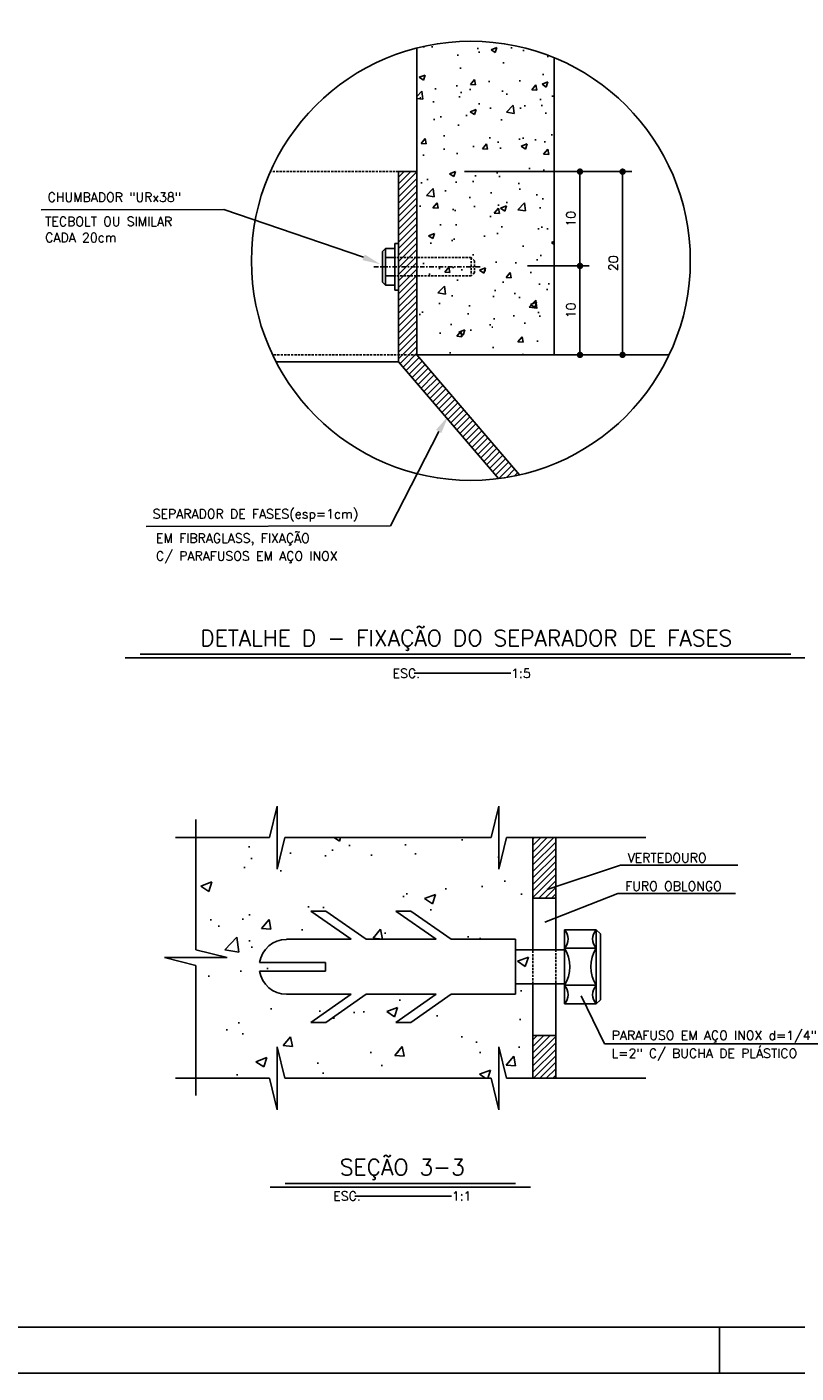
# Model space of a CAD drawing. Extents: x -11351 to -7146, y -6418 to -3448.
# Tile 2 of 10: x -9753 to -8912, y -6418 to -4948. Entities that reach past the tile are written whole.
import ezdxf
from ezdxf.enums import TextEntityAlignment as Align

# ---------------------------------------------------------------- set-up
doc = ezdxf.new("R2010")
doc.units = 0
doc.header["$LTSCALE"] = 10
doc.header["$MEASUREMENT"] = 0
doc.linetypes.add('DASHDOT', pattern=[1, 0.5, -0.25, 0, -0.25])
doc.linetypes.add('HIDDEN', pattern=[0.375, 0.25, -0.125])
doc.layers.get('0').update_dxf_attribs({"linetype": 'CONTINUOUS'})
doc.layers.get('DEFPOINTS').update_dxf_attribs({"linetype": 'CONTINUOUS'})
for name, color, linetype in [('PADRÃO', 5, 'CONTINUOUS'), ('PIT1', 1, 'CONTINUOUS'), ('TEXTO', 2, 'CONTINUOUS')]:
    doc.layers.add(name, color=color, linetype=linetype)
doc.styles.add('ROMAND', font='ROMANS.SHX', dxfattribs={"oblique": 15, "height": 800})
doc.styles.add('ROMANS', font='romans.shx')
doc.dimstyles.new('DIM5', dxfattribs={"dimscale": 0, "dimtxt": 10, "dimasz": 7, "dimexe": 10, "dimexo": 30, "dimgap": 5, "dimtad": 1, "dimdec": 0, "dimlfac": 0.2, "dimzin": 0, "dimdsep": 46, "dimtxsty": 'ROMANS', "dimblk": 'DOT', "dimblk1": 'DOT', "dimblk2": 'DOT', "dimsah": 1, "dimcen": 0, "dimclrd": 6, "dimclre": 6, "dimclrt": 2, "dimadec": 0, "dimazin": 0, "dimtfac": 1e-07, "dimtdec": 0, "dimtix": 1, "dimtmove": 2, "dimatfit": 3, "dimldrblk": 'DOT', "dimfxl": 0, "dimtolj": 1, "dimtzin": 0, "dimarcsym": 0})

# ---------------------------------------------------------------- blocks, each defined once
blk = doc.blocks.new('DOT')
at = {"color": 0, "linetype": 'ByBlock'}
blk.add_line((-0.5, 0), (-1, 0), dxfattribs=at)
at = {"color": 0, "linetype": 'ByBlock', "const_width": 0.5}
blk.add_lwpolyline([(-0.25, 0, 1), (0.25, 0, 1)], format="xyb", close=True, dxfattribs=at)
blk = doc.blocks.new('*D56')
at = {"color": 9, "lineweight": -2}
for p, q in [((-9174.5, -5106.1), (-9092, -5106.1)), ((-9102, -5299.1), (-9102, -5113.1)), ((-9174.5, -5306.1), (-9092, -5306.1))]:
    blk.add_line(p, q, dxfattribs=at)
at = {"layer": 'DEFPOINTS', "color": 0}
for p in [(-9204.5, -5106.1), (-9102, -5106.1), (-9204.5, -5306.1)]:
    blk.add_point(p, dxfattribs=at)
at = {"color": 9, "lineweight": -2, "xscale": 7, "yscale": 7, "zscale": 7}
for p, rotation in [((-9102, -5106.1), 90), ((-9102, -5306.1), 270)]:
    blk.add_blockref('DOT', p, dxfattribs=dict(at, rotation=rotation))
at = {"color": 3, "insert": (-9112, -5206.1), "char_height": 10, "attachment_point": 5, "rotation": 90, "style": 'ROMANS'}
blk.add_mtext('\\A1;20', dxfattribs=at)
blk = doc.blocks.new('_DOT')
at = {"color": 0, "linetype": 'ByBlock'}
blk.add_line((-0.5, 0), (-1, 0), dxfattribs=at)
at = {"color": 0, "linetype": 'ByBlock', "const_width": 0.5}
blk.add_lwpolyline([(-0.25, 0, 1), (0.25, 0, 1)], format="xyb", close=True, dxfattribs=at)
blk = doc.blocks.new('*D57')
at = {"color": 9, "lineweight": -2}
for p, q in [((-9206, -5209), (-9138.5, -5209)), ((-9148.5, -5299.1), (-9148.5, -5216)), ((-9274.5, -5306.1), (-9138.5, -5306.1))]:
    blk.add_line(p, q, dxfattribs=at)
at = {"layer": 'DEFPOINTS', "color": 0}
for p in [(-9236, -5209), (-9148.5, -5209), (-9304.5, -5306.1)]:
    blk.add_point(p, dxfattribs=at)
at = {"color": 9, "lineweight": -2, "xscale": 7, "yscale": 7, "zscale": 7}
for p, rotation in [((-9148.5, -5209), 90), ((-9148.5, -5306.1), 270)]:
    blk.add_blockref('DOT', p, dxfattribs=dict(at, rotation=rotation))
at = {"color": 3, "insert": (-9158.5, -5257.6), "char_height": 10, "attachment_point": 5, "rotation": 90, "style": 'ROMANS'}
blk.add_mtext('\\A1;10', dxfattribs=at)
blk = doc.blocks.new('*D58')
at = {"color": 9, "lineweight": -2}
for p, q in [((-9274.5, -5106.1), (-9138.5, -5106.1)), ((-9148.5, -5202), (-9148.5, -5113.1)), ((-9206, -5209), (-9138.5, -5209))]:
    blk.add_line(p, q, dxfattribs=at)
at = {"layer": 'DEFPOINTS', "color": 0}
for p in [(-9304.5, -5106.1), (-9148.5, -5106.1), (-9236, -5209)]:
    blk.add_point(p, dxfattribs=at)
at = {"color": 9, "lineweight": -2, "xscale": 7, "yscale": 7, "zscale": 7}
for p, rotation in [((-9148.5, -5106.1), 90), ((-9148.5, -5209), 270)]:
    blk.add_blockref('DOT', p, dxfattribs=dict(at, rotation=rotation))
at = {"color": 3, "insert": (-9158.5, -5157.6), "char_height": 10, "attachment_point": 5, "rotation": 90, "style": 'ROMANS'}
blk.add_mtext('\\A1;10', dxfattribs=at)

msp = doc.modelspace()

# ---------------------------------------------------------------- hatches: boundary and pattern name
at = {"linetype": 'Continuous'}
h = msp.add_hatch(dxfattribs=at)
h.set_pattern_fill('AR-CONC', color=9, scale=9.333333, style=0)
h.set_pattern_definition([(50, (-58270, -8943.354), (66.944284, -5.856866), [7, -77]), (355, (-58270, -8943.354), (-12.95012, 70.2046), [5.6, -61.6]), (100.4514, (-58264.424, -8943.84), (53.99421, 64.34769), [5.94908, -65.43993]), (46.1842, (-58270, -8924.69), (99.60916, -15.44844), [10.5, -115.5]), (96.6356, (-58261.7, -8925.97), (87.23519, 90.91767), [8.92363, -98.15988]), (351.1842, (-58270, -8924.69), (87.23511, 90.91774), [8.4, -92.4]), (21, (-58260.67, -8929.354), (55.711325, -37.577763), [7, -77]), (326, (-58260.67, -8929.354), (22.70943, 67.68067), [5.6, -61.6]), (71.4514, (-58256.026, -8932.485), (78.42078, 30.10285), [5.94908, -65.43993]), (37.5, (-58270.002, -8943.354), (1.13492, 31.070093), [0, -60.853333, 0, -62.533333, 0, -61.833333]), (7.5, (-58270.002, -8943.354), (24.553157, 36.81176), [0, -35.653333, 0, -59.453333, 0, -23.566667]), (327.5, (-58290.816, -8943.354), (49.823427, -2.105121), [0, -23.333333, 0, -72.8, 0, -96.6]), (317.5, (-58300.15, -8943.354), (54.43071, 9.34313), [0, -30.333333, 0, -48.346667, 0, -68.6])])
h.paths.add_polyline_path([(-9176.7, -4981.6, 0.160861), (-9326.7, -4971), (-9326.7, -5199.9), (-9267.3, -5199.9), (-9263.6, -5203.6), (-9263.6, -5216.2), (-9267.3, -5219.9), (-9326.7, -5219.9), (-9326.7, -5306.1), (-9176.7, -5306.1)])
h.paths.add_polyline_path([(-9267.3, -5209.9), (-9267.3, -5199.9), (-9326.7, -5199.9), (-9326.7, -5209.9)], flags=17)
h.paths.add_polyline_path([(-9326.7, -5209.9), (-9326.7, -5219.9), (-9267.3, -5219.9), (-9267.3, -5209.9)], flags=17)
h = msp.add_hatch(dxfattribs=at)
h.set_pattern_fill('ANSI31', color=9, scale=40, style=0)
h.set_pattern_definition([(45, (-58270.002, -8943.3536), (-3.5355339, 3.5355339), [])])
h.paths.add_polyline_path([(-9326.7, -5106.1), (-9346.7, -5106.1), (-9346.7, -5199.9), (-9326.7, -5199.9)])
h.paths.add_polyline_path([(-9326.7, -5199.9), (-9346.7, -5199.9), (-9346.7, -5209.9), (-9326.7, -5209.9)])
h.paths.add_polyline_path([(-9326.7, -5209.9), (-9346.7, -5209.9), (-9346.7, -5219.9), (-9326.7, -5219.9)])
h.paths.add_polyline_path([(-9326.7, -5219.9), (-9346.7, -5219.9), (-9346.7, -5306.1), (-9326.7, -5306.1)])
h.paths.add_polyline_path([(-9326.7, -5306.1), (-9346.7, -5306.1), (-9346.7, -5313.6), (-9237.6, -5441.2, 0.024284), (-9214.7, -5437.2)])
h = msp.add_hatch(dxfattribs=at)
h.set_pattern_fill('AR-CONC', color=9, scale=17, style=0)
h.set_pattern_definition([(50, (-17882.4, -4695.44), (121.9342, -10.6679), [12.75, -140.25]), (355, (-17882.4, -4695.44), (-23.5877, 127.8727), [10.2, -112.2]), (100.4514, (-17872.24, -4696.33), (98.3466, 117.2047), [10.8358, -119.1942]), (46.1842, (-17882.4, -4661.44), (181.431, -28.1382), [19.125, -210.375]), (96.6356, (-17867.28, -4663.78), (158.8927, 165.6), [16.2537, -178.7912]), (351.1842, (-17882.4, -4661.44), (158.8925, 165.6), [15.3, -168.3]), (21, (-17865.4, -4669.94), (101.4742, -68.4452), [12.75, -140.25]), (326, (-17865.4, -4669.94), (41.3636, 123.2755), [10.2, -112.2]), (71.4514, (-17856.94, -4675.64), (142.8378, 54.8302), [10.8358, -119.1942]), (37.5, (-17882.397, -4695.437), (2.06718, 56.59196), [0, -110.84, 0, -113.9, 0, -112.625]), (7.5, (-17882.4, -4695.437), (44.72182, 67.05), [0, -64.94, 0, -108.29, 0, -42.925]), (327.5, (-17920.307, -4695.437), (90.74981, -3.83433), [0, -42.5, 0, -132.6, 0, -175.95]), (317.5, (-17937.31, -4695.44), (99.14165, 17.01785), [0, -55.25, 0, -88.06, 0, -124.95])])
h.paths.add_polyline_path([(-9349.8, -5913.4), (-9333.4, -5913.4), (-9289.4, -5944), (-9219, -5944), (-9219, -5955.4), (-9199.9, -5955.4), (-9199.9, -5899.1), (-9199.9, -5833.1), (-9228.8, -5833.1), (-9237.2, -5867.4), (-9237.2, -5798.9), (-9245.7, -5833.1), (-9470.8, -5833.1), (-9479.2, -5867.4), (-9479.2, -5798.9), (-9487.7, -5833.1), (-9568, -5833.1), (-9568, -5955.6), (-9533.8, -5964), (-9602.3, -5964), (-9568, -5972.5), (-9568, -6095.8), (-9487.7, -6095.8), (-9479.2, -6130.1), (-9479.2, -6061.6), (-9470.8, -6095.8), (-9245.7, -6095.8), (-9237.2, -6130.1), (-9237.2, -6061.6), (-9228.8, -6095.8), (-9199.9, -6095.8), (-9199.9, -6049.1), (-9199.9, -5992.7), (-9219, -5992.7), (-9219, -6004.1), (-9289.4, -6004.1), (-9333.4, -6034.8), (-9349.8, -6034.8), (-9305.8, -6004.1), (-9382.1, -6004.1), (-9426.2, -6034.8), (-9442.6, -6034.8), (-9398.5, -6004.1), (-9469, -6004.1, -0.369407), (-9498.7, -5978.7), (-9426.7, -5978.7), (-9426.7, -5969.4), (-9498.7, -5969.4, -0.369407), (-9469, -5944), (-9398.5, -5944), (-9442.6, -5913.4), (-9426.2, -5913.4), (-9382.1, -5944), (-9305.8, -5944)])
h.paths.add_polyline_path([(-9199.9, -5955.4), (-9219, -5955.4), (-9219, -5992.7), (-9199.9, -5992.7)], flags=17)
h = msp.add_hatch(dxfattribs=at)
h.set_pattern_fill('ANSI31', color=9, scale=40, style=0)
h.set_pattern_definition([(45, (-17882.397, -4695.4367), (-3.535534, 3.535534), [])])
h.paths.add_polyline_path([(-9199.9, -5899.1), (-9174.9, -5899.1), (-9174.9, -5833.1), (-9199.9, -5833.1)])
h.paths.add_polyline_path([(-9174.9, -6049.1), (-9199.9, -6049.1), (-9199.9, -6095.8), (-9174.9, -6095.8)])

# ---------------------------------------------------------------- linework, layer by layer
at = {"color": 5}
for p, q in [((-9326.7, -4971), (-9326.7, -5306.1)), ((-9176.7, -4981.6), (-9176.7, -5306.1)), ((-9176.7, -5306.1), (-9326.7, -5306.1))]:
    msp.add_line(p, q, dxfattribs=at)
at = {"color": 7, "linetype": 'HIDDEN'}
for p, q in [((-9346.7, -5106.1), (-9486.8, -5106.1)), ((-9267.3, -5199.9), (-9350.8, -5199.9)), ((-9267.3, -5199.9), (-9267.3, -5219.9)), ((-9263.6, -5203.6), (-9267.3, -5199.9)), ((-9263.6, -5216.2), (-9267.3, -5219.9)), ((-9263.6, -5203.6), (-9263.6, -5216.2)), ((-9267.3, -5219.9), (-9350.8, -5219.9)), ((-9326.7, -5306.1), (-9484.3, -5306.1)), ((-9199.9, -5992.7), (-9199.9, -5955.4)), ((-9174.9, -5955.4), (-9174.9, -5992.7))]:
    msp.add_line(p, q, dxfattribs=at)
at = {"color": 3}
for p, q in [((-9346.7, -5106.1), (-9346.7, -5313.6)), ((-9326.7, -5106.1), (-9346.7, -5106.1)), ((-9237.6, -5441.2), (-9346.7, -5313.6)), ((-9214.7, -5437.2), (-9326.7, -5306.1)), ((-9199.9, -5899.1), (-9199.9, -5955.4)), ((-9174.9, -5899.1), (-9174.9, -5955.4)), ((-9199.9, -5992.7), (-9199.9, -6049.1)), ((-9174.9, -5992.7), (-9174.9, -6049.1))]:
    msp.add_line(p, q, dxfattribs=at)
at = {"color": 2}
for p, q in [((-9350.8, -5184.5), (-9350.8, -5235.3)), ((-9350.8, -5184.5), (-9346.7, -5184.5)), ((-9361.1, -5189.9), (-9364.3, -5193.1)), ((-9364.3, -5193.1), (-9364.3, -5226.7)), ((-9350.8, -5189.9), (-9361.1, -5189.9)), ((-9361.1, -5189.9), (-9361.1, -5229.9)), ((-9361.1, -5229.9), (-9364.3, -5226.7)), ((-9361.1, -5229.9), (-9350.8, -5229.9)), ((-9350.8, -5235.3), (-9346.7, -5235.3)), ((-9398.5, -5944), (-9442.6, -5913.4)), ((-9426.2, -5913.4), (-9442.6, -5913.4)), ((-9382.1, -5944), (-9426.2, -5913.4)), ((-9333.4, -5913.4), (-9349.8, -5913.4)), ((-9305.8, -5944), (-9349.8, -5913.4)), ((-9289.4, -5944), (-9333.4, -5913.4)), ((-9130.7, -5933.6), (-9165.5, -5933.6)), ((-9165.5, -5933.6), (-9165.5, -6014.6)), ((-9130.7, -5933.6), (-9130.7, -6014.6)), ((-9130.7, -5933.6), (-9126.2, -5938.1)), ((-9398.5, -5944), (-9469, -5944)), ((-9305.8, -5944), (-9382.1, -5944)), ((-9219, -5944), (-9289.4, -5944)), ((-9219, -5944), (-9219, -6004.1)), ((-9126.2, -5938.1), (-9126.2, -6010.1)), ((-9165.5, -5955.4), (-9219, -5955.4)), ((-9130.7, -5953.8), (-9165.5, -5953.8)), ((-9498.7, -5969.4), (-9426.7, -5969.4)), ((-9498.7, -5978.7), (-9426.7, -5978.7)), ((-9426.7, -5969.4), (-9426.7, -5978.7)), ((-9165.5, -5992.7), (-9219, -5992.7)), ((-9130.7, -5994.3), (-9165.5, -5994.3)), ((-9398.5, -6004.1), (-9469, -6004.1)), ((-9398.5, -6004.1), (-9442.6, -6034.8)), ((-9382.1, -6004.1), (-9426.2, -6034.8)), ((-9305.8, -6004.1), (-9382.1, -6004.1)), ((-9305.8, -6004.1), (-9349.8, -6034.8)), ((-9289.4, -6004.1), (-9333.4, -6034.8)), ((-9219, -6004.1), (-9289.4, -6004.1)), ((-9130.7, -6014.6), (-9126.2, -6010.1)), ((-9130.7, -6014.6), (-9165.5, -6014.6)), ((-9426.2, -6034.8), (-9442.6, -6034.8)), ((-9333.4, -6034.8), (-9349.8, -6034.8))]:
    msp.add_line(p, q, dxfattribs=at)
at = {"color": 7}
for p, q in [((-9350.8, -5199.9), (-9361.1, -5199.9)), ((-9350.8, -5219.9), (-9361.1, -5219.9)), ((-9346.7, -5313.6), (-9480.6, -5313.6)), ((-9051.1, -5306.1), (-9176.7, -5306.1))]:
    msp.add_line(p, q, dxfattribs=at)
at = {"color": 9, "linetype": 'DASHDOT'}
msp.add_line((-9373.7, -5209.9), (-9254.1, -5209.9), dxfattribs=at)
at = {"color": 9}
for p, q in [((-9479.2, -5798.9), (-9487.7, -5833.1)), ((-9479.2, -5798.9), (-9479.2, -5867.4)), ((-9237.2, -5798.9), (-9245.7, -5833.1)), ((-9237.2, -5798.9), (-9237.2, -5867.4)), ((-9568, -5813.4), (-9568, -5955.6)), ((-9487.7, -5833.1), (-9590.4, -5833.1)), ((-9479.2, -5867.4), (-9470.8, -5833.1)), ((-9245.7, -5833.1), (-9470.8, -5833.1)), ((-9237.2, -5867.4), (-9228.8, -5833.1)), ((-9076.7, -5833.1), (-9228.8, -5833.1)), ((-9104.3, -5863.1), (-9184.3, -5889.7)), ((-8975.9, -5863.1), (-9104.3, -5863.1)), ((-9107, -5894), (-9186.9, -5925.2)), ((-8978.5, -5894), (-9107, -5894)), ((-9602.3, -5964), (-9568, -5972.5)), ((-9533.8, -5964), (-9602.3, -5964)), ((-9533.8, -5964), (-9568, -5955.6)), ((-9568, -5972.5), (-9568, -6114.7)), ((-9121.8, -6058.3), (-9147.1, -6005.9)), ((-9479.2, -6130.1), (-9479.2, -6061.6)), ((-9479.2, -6061.6), (-9470.8, -6095.8)), ((-9237.2, -6130.1), (-9237.2, -6061.6)), ((-9237.2, -6061.6), (-9228.8, -6095.8)), ((-8858.8, -6058.3), (-9121.8, -6058.3)), ((-9487.7, -6095.8), (-9590.4, -6095.8)), ((-9479.2, -6130.1), (-9487.7, -6095.8)), ((-9245.7, -6095.8), (-9470.8, -6095.8)), ((-9237.2, -6130.1), (-9245.7, -6095.8)), ((-9076.7, -6095.8), (-9228.8, -6095.8))]:
    msp.add_line(p, q, dxfattribs=at)
at = {"color": 4}
for p, q in [((-9199.9, -5899.1), (-9199.9, -5833.1)), ((-9174.9, -5899.1), (-9174.9, -5833.1)), ((-9174.9, -5899.1), (-9199.9, -5899.1)), ((-9174.9, -6049.1), (-9199.9, -6049.1)), ((-9199.9, -6049.1), (-9199.9, -6095.8)), ((-9174.9, -6049.1), (-9174.9, -6095.8))]:
    msp.add_line(p, q, dxfattribs=at)
at = {"color": 9, "linetype": 'Continuous'}
msp.add_circle((-9267.7, -5203.4), 239.7, dxfattribs=at)
at = {"color": 3}
for centre, radius, start, end in [((-9176.4, -5943.7), 14.9, 317.0789, 42.9211), ((-9119.8, -5943.7), 14.9, 137.0789, 222.9211), ((-9197.7, -5974.1), 38, 327.807, 32.193), ((-9098.5, -5974.1), 38, 147.807, 212.193), ((-9176.4, -6004.5), 14.9, 317.0789, 42.9211), ((-9119.8, -6004.5), 14.9, 137.0789, 222.9211)]:
    msp.add_arc(centre, radius, start, end, dxfattribs=at)
at = {"color": 2}
for start, end in [(90, 171.0983), (188.9017, 270)]:
    msp.add_arc((-9469, -5974.1), 30, start, end, dxfattribs=at)
at = {"layer": 'PADRÃO', "color": 2}
msp.add_line((-8996, -6417.6), (-8996, -6367.6), dxfattribs=at)
msp.add_lwpolyline([(-11351, -3447.6), (-11351, -6417.6), (-7146, -6417.6), (-7146, -3447.6), (-11351, -3447.6)], dxfattribs=at)
at = {"layer": 'PADRÃO', "color": 1}
msp.add_lwpolyline([(-11226, -6367.6), (-7196, -6367.6), (-7196, -3497.6), (-11226, -3497.6)], close=True, dxfattribs=at)
at = {"layer": 'PIT1', "color": 9}
for p, q in [((-9537.6, -5147.3), (-9737.3, -5147.8)), ((-9384.9, -5199.6), (-9537.6, -5147.3)), ((-9302.8, -5389.7), (-9355.5, -5492.8)), ((-9355.5, -5492.8), (-9622.5, -5493.5))]:
    msp.add_line(p, q, dxfattribs=at)
for points in [[(-9386.1, -5202.7), (-9366.4, -5207.2), (-9383.6, -5196.5)], [(-9300, -5391.4), (-9292.3, -5372.7), (-9305.7, -5387.9)]]:
    msp.add_solid(points, dxfattribs=at)
at = {"layer": 'TEXTO', "color": 7, "ltscale": 0.3}
for p, q in [((-9645.5, -5636.8), (-8901.7, -5636.8)), ((-9487.1, -6214.5), (-9202.4, -6214.5))]:
    msp.add_line(p, q, dxfattribs=at)
at = {"layer": 'TEXTO', "color": 6, "ltscale": 0.3}
for p, q in [((-9629.1, -5632.9), (-8918.1, -5632.9)), ((-9470.7, -6210.5), (-9218.8, -6210.5))]:
    msp.add_line(p, q, dxfattribs=at)
at = {"layer": 'TEXTO', "ltscale": 0.3}
for p, q in [((-9224.1, -5653.7), (-9329.7, -5653.7)), ((-9288.9, -6224.3), (-9394.4, -6224.3))]:
    msp.add_line(p, q, dxfattribs=at)

# ---------------------------------------------------------------- texts
at = {"color": 3, "style": 'ROMANS'}
for s, p in [('CHUMBADOR "URx38"', (-9730.1, -5139)), ('TECBOLT OU SIMILAR', (-9732.8, -5165.5)), ('CADA 20cm', (-9732.8, -5183)), ('SEPARADOR DE FASES(esp=1cm)', (-9615.3, -5484.7)), ('EM FIBRAGLASS, FIXAÇÃO', (-9611.7, -5511.2)), ('C/ PARAFUSOS EM AÇO INOX', (-9611.7, -5530.6)), ('VERTEDOURO', (-9096.4, -5860.1)), ('FURO OBLONGO', (-9099.1, -5891)), ('PARAFUSO EM AÇO INOX d=1/4"', (-9113.9, -6053.9)), ('L=2" C/ BUCHA DE PLÁSTICO', (-9113.9, -6073.5))]:
    msp.add_text(s, height=10, dxfattribs=at).set_placement(p)
at = {"layer": 'TEXTO', "color": 5, "ltscale": 0.3, "style": 'ROMAND'}
for s, p in [('DETALHE D - FIXAÇÃO DO SEPARADOR DE FASES', (-9272.7, -5615.4)), ('SEÇÃO 3-3', (-9342.6, -6193))]:
    msp.add_text(s, height=17.5, rotation=360, dxfattribs=at).set_placement(p, align=Align.MIDDLE)
at = {"layer": 'TEXTO', "ltscale": 0.3, "style": 'ROMANS'}
for s, p in [('ESC.             1:5', (-9277.7, -5653.7)), ('ESC.             1:1', (-9342.5, -6224.3))]:
    msp.add_text(s, height=10, rotation=360, dxfattribs=at).set_placement(p, align=Align.MIDDLE)

# ---------------------------------------------------------------- dimensions: what is measured, and where the dimension line sits
at = {"color": 6}
for base, p1, p2, text, picture, middle in [((-9148.5, -5106.1), (-9236, -5209), (-9304.5, -5106.1), '10', '*D58', (-9158.5, -5157.6)), ((-9102, -5106.1), (-9204.5, -5306.1), (-9204.5, -5106.1), '20', '*D56', (-9112, -5206.1)), ((-9148.5, -5209), (-9304.5, -5306.1), (-9236, -5209), '10', '*D57', (-9158.5, -5257.6))]:
    dim = msp.add_linear_dim(base=base, p1=p1, p2=p2, angle=90, text=text, dimstyle='DIM5', override={"dimscale": 1, "dimclrd": 9, "dimclre": 9, "dimclrt": 3}, dxfattribs=at)
    dim.commit()
    dim.dimension.update_dxf_attribs({"geometry": picture, "text_midpoint": middle})

doc.saveas('drawing.dxf')
